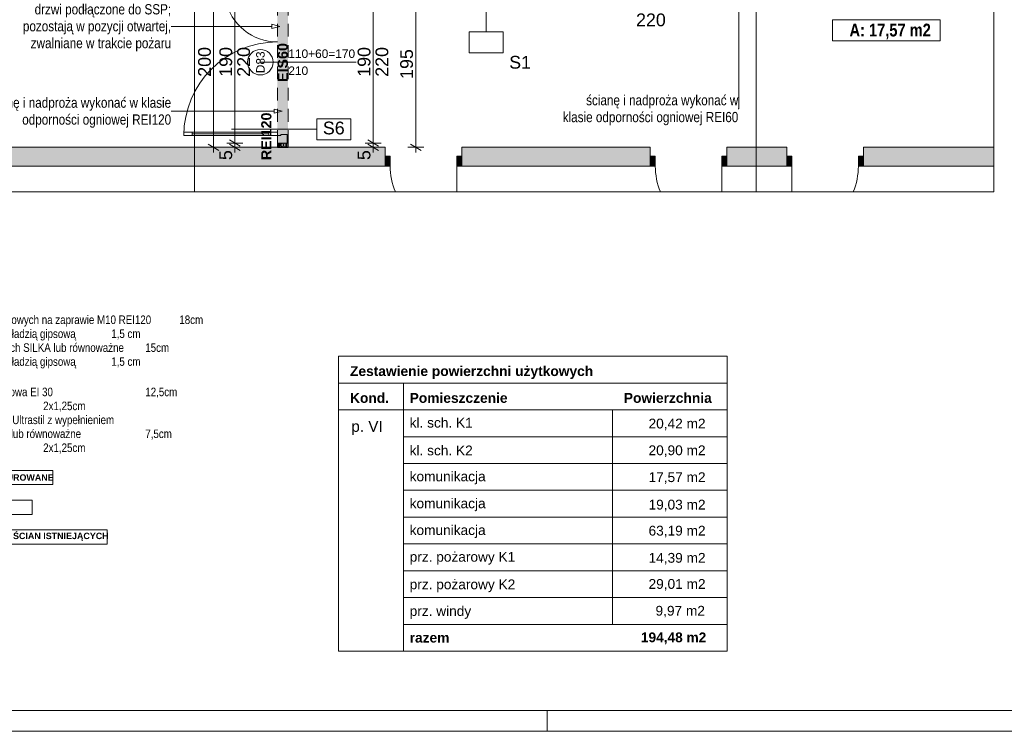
# Paper-space layout 'A-36 RZUT - PIĘTRO 6' of a CAD drawing. Header units: millimetres. Extents: x 0 to 800, y 0 to 500.
# Tile 6 of 17: x 316 to 547, y 0 to 167. Entities that reach past the tile are written whole.
import ezdxf
from ezdxf.xclip import XClip

# ---------------------------------------------------------------- set-up
doc = ezdxf.new("R2010")
doc.units = ezdxf.units.MM
doc.header["$MEASUREMENT"] = 0
doc.header["$XCLIPFRAME"] = 0
for name, pattern in [('DASHDOTX2', [1000, 500, -250, 0, -250]), ('Przer. długie kreski', [2.5, 1.5, -1]), ('PRZERYWANA_DU_A', [550, 350.0000000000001, -199.9999999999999])]:
    doc.linetypes.add(name, pattern=pattern)
for name, color, linetype, lineweight in [('0_Nr_pióra__1', 7, 'Continuous', 20), ('0_Nr_pióra__2', 8, 'Continuous', 13), ('A_Arkusz_Nr_pióra__1', 7, 'Continuous', 20), ('A_strefy_Nr_pióra__1', 7, 'Continuous', 20), ('A_wymiary_Nr_pióra__1', 7, 'Continuous', 20), ('A_wymiary_Nr_pióra__2', 8, 'Continuous', 13), ('A_ściany proj_Nr_pióra__1', 7, 'Continuous', 20), ('A_ściany_Nr_pióra__1', 7, 'Continuous', 20), ('AR ZAMUROWANIA_Nr_pióra__1', 7, 'Continuous', 20), ('Drzwi Archicad_Nr_pióra__1', 7, 'Continuous', 20), ('Drzwi Archicad_Nr_pióra__3', 252, 'Continuous', 13), ('Znaczniki drzwi Archicada_Nr_pióra__3', 252, 'Continuous', 13)]:
    doc.layers.add(name, color=color, linetype=linetype, lineweight=lineweight)
for name, color, linetype, lineweight, true_color in [('A_Arkusz_Nr_pióra__237', 7, 'Continuous', 5, 0x343434), ('A_opis ścian_Nr_pióra__19', 7, 'Continuous', 5, 0x191919), ('A_opis_Nr_pióra__10', 7, 'Continuous', 13, 0x4b4b4b), ('A_opis_Nr_pióra__255', 7, 'Continuous', 15, 0x242424), ('A_opis_Nr_pióra__8', 7, 'Continuous', 13, 0x4c4c4c), ('A_osie_Nr_pióra__16', 7, 'Continuous', 5, 0x0f0f0f), ('A_ppoż proj_Nr_pióra__8', 7, 'Continuous', 13, 0x4c4c4c), ('A_ściany proj_Nr_pióra__21', 7, 'Continuous', 5, 0xb0b0b0)]:
    doc.layers.add(name, color=color, linetype=linetype, lineweight=lineweight, true_color=true_color)
for name, color, linetype in [('A_podrys', 7, 'Continuous'), ('A_ppoż proj', 7, 'Continuous'), ('A_ściany', 7, 'Continuous'), ('A_ściany proj', 7, 'Continuous'), ('Drzwi Archicad', 7, 'Continuous')]:
    doc.layers.add(name, color=color, linetype=linetype)
doc.styles.add('STYL_AUTOMATYCZNY_1', font='arial.ttf')
doc.styles.add('STYL_AUTOMATYCZNY_2', font='ARIALN.TTF')
doc.styles.add('STYL_AUTOMATYCZNY_3', font='arial.ttf')
doc.styles.add('STYL_AUTOMATYCZNY_4', font='arial.ttf')
doc.styles.add('STYL_AUTOMATYCZNY_5', font='arial.ttf')
doc.styles.add('STYL_AUTOMATYCZNY_6', font='ARIALN.TTF')
pattern_1 = [(0, (-3193.413088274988, -631.4009495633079), (0, 2), [0, -2])]

# ---------------------------------------------------------------- blocks, each defined once
blk = doc.blocks.new('Rysunek_1_1', base_point=(-3193.413088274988, -631.4009495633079))
at = {"layer": 'A_ppoż proj', "linetype": 'Continuous', "lineweight": 0, "true_color": 0x121212}
blk.add_hatch(color=250, dxfattribs=at).paths.add_polyline_path([(351.6611296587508, 269.2487192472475), (351.6611296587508, 254.1487184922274), (360.9811291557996, 254.1487184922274), (360.9811291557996, 265.2487189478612), (376.6311297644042, 265.2487189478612), (376.6311297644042, 266.2487190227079), (360.5811287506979, 266.2487190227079), (360.5811287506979, 254.5487188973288), (352.0611300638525, 254.5487188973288), (352.0611300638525, 268.2487191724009), (437.5495795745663, 268.2487191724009), (437.5495795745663, 267.1445832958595), (444.1895795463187, 267.1445832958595), (444.1895795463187, 259.82458207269), (438.7895806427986, 259.82458207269), (438.7895806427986, 188.7045828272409), (443.4495803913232, 188.7045828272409), (443.4495803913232, 181.5045830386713), (438.7895795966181, 181.5045828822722), (438.7895795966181, 177.2487186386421), (376.631129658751, 177.2484404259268), (376.631129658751, 137.2273975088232), (379.131129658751, 137.2273975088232), (379.1311343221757, 176.2484404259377), (439.7895795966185, 176.2487233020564), (439.7895795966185, 181.1045828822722), (443.8495795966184, 181.1045828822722), (443.8495789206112, 189.1045832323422), (439.7895807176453, 189.1045832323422), (439.7895807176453, 259.4245835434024), (444.5895799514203, 259.4245835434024), (444.5895799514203, 267.5445837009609), (438.5495796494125, 267.5445837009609), (438.5495796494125, 269.2487192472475), (355.6811298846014, 269.2487192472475), (355.6811298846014, 307.3881944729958), (353.1811296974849, 307.3881944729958), (353.1811296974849, 269.2487192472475)])
at = {"layer": 'A_ściany', "linetype": 'Continuous', "lineweight": 0, "true_color": 0x000000}
for points in [[(312.5960045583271, 132.8487186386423), (401.9280479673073, 132.8487186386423), (401.9280479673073, 137.2487172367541), (312.5960045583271, 137.2487172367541)], [(419.9811293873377, 132.8487186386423), (464.2349178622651, 132.8487186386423), (464.2349178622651, 137.248718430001), (419.9811293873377, 137.248718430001)], [(482.2879983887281, 132.8487186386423), (496.3280497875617, 132.8487186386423), (496.3280497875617, 137.2487189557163), (482.2879983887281, 137.2487189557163)], [(514.3811307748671, 137.248715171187), (514.3811307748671, 132.848718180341), (544.9695757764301, 132.848718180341), (544.9695757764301, 137.248715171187)]]:
    blk.add_hatch(color=18, dxfattribs=at).paths.add_polyline_path(points)
at = {"layer": 'A_ściany proj', "linetype": 'Continuous', "lineweight": 13}
h = blk.add_hatch(dxfattribs=at)
h.set_pattern_fill('gypsum_0001', color=8, style=0, pattern_type=2)
h.set_pattern_definition(pattern_1)
h.paths.add_polyline_path([(376.631129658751, 137.2273975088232), (376.8811293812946, 137.2273975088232), (376.8811293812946, 138.2484401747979), (376.631129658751, 138.2484401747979)])
h = blk.add_hatch(dxfattribs=at)
h.set_pattern_fill('gypsum_0001', color=8, style=0, pattern_type=2)
h.set_pattern_definition(pattern_1)
h.paths.add_polyline_path([(376.8811293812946, 138.2484401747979), (376.8811293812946, 137.2273975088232), (377.1311297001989, 137.2273975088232), (377.1311297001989, 138.2484401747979)])
h = blk.add_hatch(dxfattribs=at)
h.set_pattern_fill('batt_insulation_0001', color=8, style=0, pattern_type=2)
h.set_pattern_definition([(60.00000000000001, (-3193.413088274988, -631.4009495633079), (-0.5196152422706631, 0.2999999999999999), []), (120, (-3193.413088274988, -631.4009495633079), (0.519615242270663, 0.3000000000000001), [])])
h.paths.add_polyline_path([(377.1311297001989, 137.2273975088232), (378.6311298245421, 137.2273975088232), (378.6311298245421, 138.2484401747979), (377.1311297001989, 138.2484401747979)])
h = blk.add_hatch(dxfattribs=at)
h.set_pattern_fill('gypsum_0001', color=8, style=0, pattern_type=2)
h.set_pattern_definition(pattern_1)
h.paths.add_polyline_path([(378.6311298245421, 137.2273975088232), (378.8811295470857, 137.2273975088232), (378.8811295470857, 138.2484401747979), (378.6311298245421, 138.2484401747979)])
h = blk.add_hatch(dxfattribs=at)
h.set_pattern_fill('gypsum_0001', color=8, style=0, pattern_type=2)
h.set_pattern_definition(pattern_1)
h.paths.add_polyline_path([(378.8811295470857, 137.2273975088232), (379.1311298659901, 137.2273975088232), (379.1311298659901, 138.2484401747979), (378.8811295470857, 138.2484401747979)])
at = {"layer": 'Drzwi Archicad', "linetype": 'Continuous', "lineweight": 0, "true_color": 0xfdfdfd}
for points in [[(401.9280497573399, 135.1487186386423), (401.9280497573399, 132.8487186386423), (403.1280497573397, 132.8487186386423), (403.1280497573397, 135.1487186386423)], [(419.981129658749, 132.8487186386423), (419.981129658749, 135.1487186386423), (418.7811296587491, 135.1487186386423), (418.7811296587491, 132.8487186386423)], [(464.2349181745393, 135.1487186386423), (464.2349181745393, 132.8487186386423), (465.4349181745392, 132.8487186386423), (465.4349181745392, 135.1487186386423)], [(482.2879980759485, 132.8487186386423), (482.2879980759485, 135.1487186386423), (481.0879980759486, 135.1487186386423), (481.0879980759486, 132.8487186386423)], [(496.3280497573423, 132.8487186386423), (497.5280497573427, 132.8487186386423), (497.5280497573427, 135.1487186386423), (496.3280497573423, 135.1487186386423)], [(514.3811296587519, 135.1487186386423), (513.1811296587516, 135.1487186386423), (513.1811296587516, 132.8487186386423), (514.3811296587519, 132.8487186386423)]]:
    blk.add_hatch(color=7, dxfattribs=at).paths.add_polyline_path(points)
at = {"layer": '0_Nr_pióra__2', "color": 8, "linetype": 'PRZERYWANA_DU_A', "lineweight": 13, "ltscale": 2, "flags": 128}
for points in [[(544.9695795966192, 126.7487186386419), (544.9695795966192, 316.7487186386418)], [(290.8391591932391, 126.7487186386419), (360.839159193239, 126.7487186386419)], [(360.839159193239, 126.7487186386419), (544.9695795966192, 126.7487186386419)]]:
    blk.add_lwpolyline(points, dxfattribs=at)
at = {"layer": 'A_opis ścian_Nr_pióra__19', "color": 250, "linetype": 'Continuous', "lineweight": 5, "ltscale": 2, "true_color": 0x191919}
for p, q in [((425.6707694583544, 164.3580649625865), (425.6707694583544, 184.3580638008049)), ((429.6706662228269, 164.3580649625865), (421.6706711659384, 164.3580649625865)), ((421.6706711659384, 164.3580649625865), (421.6706711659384, 159.4080609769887)), ((429.6706662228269, 159.4080609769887), (429.6706662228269, 164.3580649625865)), ((421.6706711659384, 159.4080609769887), (429.6706662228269, 159.4080609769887)), ((393.8750415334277, 143.9635042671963), (385.8750464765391, 143.9635042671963)), ((385.8750464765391, 143.9635042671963), (385.8750464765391, 139.0134704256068)), ((393.8750415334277, 139.0134704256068), (393.8750415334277, 143.9635042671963)), ((385.8750464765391, 141.4884052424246), (365.8750476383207, 141.4884052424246)), ((385.8750464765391, 139.0134704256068), (393.8750415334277, 139.0134704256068))]:
    blk.add_line(p, q, dxfattribs=at)
at = {"layer": 'A_opis_Nr_pióra__255', "color": 250, "linetype": 'Continuous', "lineweight": 15, "ltscale": 2, "true_color": 0x242424}
for p, q in [((485.1106974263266, 182.8769677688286), (485.1106974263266, 146.3115660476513)), ((355.6805401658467, 165.6472541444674), (351.6562659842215, 165.6472541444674)), ((375.3491598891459, 165.6472541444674), (355.6805401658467, 165.6472541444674)), ((375.3491598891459, 165.1472483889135), (375.3491598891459, 166.1472524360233)), ((377.2151892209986, 165.6472541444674), (375.3491598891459, 166.1472524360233)), ((377.2151892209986, 165.6472541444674), (375.3491598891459, 165.1472483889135)), ((375.8919567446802, 145.2301521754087), (375.8919567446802, 146.2301487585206)), ((377.7579786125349, 145.7301504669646), (375.8919567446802, 146.2301487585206)), ((485.1106974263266, 146.3115660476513), (484.9482435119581, 146.3115660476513)), ((351.8187198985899, 145.7301504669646), (351.6562659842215, 145.7301504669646)), ((375.8919567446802, 145.7301504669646), (351.8187198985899, 145.7301504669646)), ((377.7579786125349, 145.7301504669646), (375.8919567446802, 145.2301521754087))]:
    blk.add_line(p, q, dxfattribs=at)
at = {"layer": 'A_osie_Nr_pióra__16', "color": 250, "linetype": 'DASHDOTX2', "lineweight": 5, "ltscale": 2, "true_color": 0x0f0f0f}
for p, q in [((357.1811321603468, 425.6646741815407), (357.1811321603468, 126.748717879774)), ((489.1811289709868, 425.6646741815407), (489.1811289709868, 126.748717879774))]:
    blk.add_line(p, q, dxfattribs=at)
at = {"layer": 'A_strefy_Nr_pióra__1', "color": 7, "linetype": 'Continuous', "lineweight": 20, "ltscale": 2}
for p, q in [((507.0900664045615, 167.2253000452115), (507.0900664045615, 162.2841259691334)), ((507.0900664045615, 167.2253000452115), (532.3949897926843, 167.2253000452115)), ((532.3949897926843, 167.2253000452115), (532.3949897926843, 162.2841259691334)), ((507.0900664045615, 162.2841259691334), (532.3949897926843, 162.2841259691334))]:
    blk.add_line(p, q, dxfattribs=at)
at = {"layer": 'A_wymiary_Nr_pióra__1', "color": 7, "linetype": 'Continuous', "lineweight": 20, "ltscale": 2}
for p, q in [((365.3811325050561, 138.9701269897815), (367.8811314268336, 137.5267540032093)), ((397.8811259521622, 138.9701269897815), (400.3811323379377, 137.5267540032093)), ((360.381127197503, 137.9704065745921), (362.8811261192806, 136.5270335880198)), ((365.3811325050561, 137.9704065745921), (367.8811314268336, 136.5270335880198)), ((397.8811259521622, 137.9704065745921), (400.3811323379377, 136.5270335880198)), ((407.8811291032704, 137.9704065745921), (410.3811280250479, 136.5270335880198))]:
    blk.add_line(p, q, dxfattribs=at)
at = {"layer": 'A_wymiary_Nr_pióra__2', "color": 8, "linetype": 'Continuous', "lineweight": 13, "ltscale": 2}
for p, q in [((361.6311303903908, 137.2487200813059), (361.6311303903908, 177.2484415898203)), ((366.6311282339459, 138.2484404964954), (366.6311282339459, 176.2484375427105)), ((399.13112914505, 138.2484404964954), (399.13112914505, 176.2484375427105)), ((409.1311322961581, 137.2487200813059), (409.1311322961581, 176.2484375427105)), ((363.5061314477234, 137.2487200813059), (359.7561293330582, 137.2487200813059)), ((361.6311303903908, 136.0262217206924), (361.6311303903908, 137.2487200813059)), ((368.5061292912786, 138.2484404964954), (364.7561271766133, 138.2484404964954)), ((368.5061292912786, 137.2487200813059), (364.7561271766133, 137.2487200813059)), ((366.6311282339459, 137.2487200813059), (366.6311282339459, 138.2484404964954)), ((366.6311282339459, 136.0262217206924), (366.6311282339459, 137.2487200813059)), ((401.0061302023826, 138.2484404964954), (397.2561280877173, 138.2484404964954)), ((401.0061302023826, 137.2487200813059), (397.2561280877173, 137.2487200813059)), ((399.13112914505, 137.2487200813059), (399.13112914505, 138.2484404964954)), ((399.13112914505, 136.0262217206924), (399.13112914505, 137.2487200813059)), ((411.0061333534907, 137.2487200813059), (407.2561312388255, 137.2487200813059)), ((409.1311322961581, 136.0262217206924), (409.1311322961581, 137.2487200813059))]:
    blk.add_line(p, q, dxfattribs=at)
at = {"layer": 'A_ściany proj_Nr_pióra__1', "color": 7, "linetype": 'Continuous', "lineweight": 20, "ltscale": 2, "flags": 128}
for points in [[(376.631129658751, 138.2484401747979), (376.631129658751, 137.2273975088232)], [(379.131129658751, 137.2273975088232), (379.131129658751, 138.2484401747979)]]:
    blk.add_lwpolyline(points, dxfattribs=at)
at = {"layer": 'A_ściany proj_Nr_pióra__21', "color": 253, "linetype": 'Continuous', "lineweight": 5, "ltscale": 2, "true_color": 0xb0b0b0}
for p, q in [((376.6311313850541, 138.2484404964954), (376.881130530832, 138.2484404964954)), ((376.881130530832, 138.2484404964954), (376.881130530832, 137.2273954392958)), ((376.881130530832, 138.2484404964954), (377.1311296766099, 138.2484404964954)), ((377.1311296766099, 138.2484404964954), (377.1311296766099, 137.2273954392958)), ((377.1311296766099, 138.2484404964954), (378.6311320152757, 138.2484404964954)), ((378.6311320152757, 137.2273954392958), (378.6311320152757, 138.2484404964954)), ((378.6311320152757, 138.2484404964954), (378.8811311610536, 138.2484404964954)), ((378.8811311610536, 137.2273954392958), (378.8811311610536, 138.2484404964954)), ((378.8811311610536, 138.2484404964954), (378.9311324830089, 138.2484404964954)), ((378.9311324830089, 138.2484404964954), (379.1311303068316, 138.2484404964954))]:
    blk.add_line(p, q, dxfattribs=at)
at = {"layer": 'A_ściany proj_Nr_pióra__21', "color": 253, "linetype": 'Continuous', "lineweight": 5, "ltscale": 2, "true_color": 0xb0b0b0, "flags": 128}
for points in [[(376.8811296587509, 137.2273975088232), (376.631129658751, 137.2273975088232)], [(377.1311296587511, 137.2273975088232), (376.8811296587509, 137.2273975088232)], [(378.6311296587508, 137.2273975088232), (377.1311296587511, 137.2273975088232)], [(378.8811296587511, 137.2273975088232), (378.6311296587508, 137.2273975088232)], [(379.131129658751, 137.2273975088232), (378.8811296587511, 137.2273975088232)]]:
    blk.add_lwpolyline(points, dxfattribs=at)
at = {"layer": 'A_ściany_Nr_pióra__1', "color": 7, "linetype": 'Continuous', "lineweight": 20, "ltscale": 2}
for p, q in [((401.9280533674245, 137.2487200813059), (401.1880502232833, 137.2487200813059)), ((401.9280533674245, 135.148716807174), (401.9280533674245, 137.2487200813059)), ((419.9811280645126, 137.2487200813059), (420.7211312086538, 137.2487200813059)), ((419.9811280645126, 135.148716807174), (419.9811280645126, 137.2487200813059)), ((464.2349178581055, 137.2487200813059), (463.4949147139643, 137.2487200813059)), ((464.2349178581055, 135.148716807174), (464.2349178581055, 137.2487200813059)), ((482.2880000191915, 137.2487200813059), (483.0279956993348, 137.2487200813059)), ((482.2880000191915, 135.148716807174), (482.2880000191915, 137.2487200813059)), ((496.3280487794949, 137.2487200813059), (495.5880530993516, 137.2487200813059)), ((496.3280487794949, 135.148716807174), (496.3280487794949, 137.2487200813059)), ((514.381130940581, 137.2487200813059), (515.1211266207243, 137.2487200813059)), ((514.381130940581, 135.148716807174), (514.381130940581, 137.2487200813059)), ((401.9280533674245, 132.8487157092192), (401.9280533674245, 135.148716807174)), ((419.9811280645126, 132.8487157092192), (419.9811280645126, 135.148716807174)), ((464.2349178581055, 132.8487157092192), (464.2349178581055, 135.148716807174)), ((482.2880000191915, 132.8487157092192), (482.2880000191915, 135.148716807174)), ((496.3280487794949, 132.8487157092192), (496.3280487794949, 135.148716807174)), ((514.381130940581, 132.8487157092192), (514.381130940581, 135.148716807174)), ((401.9280533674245, 132.8487157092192), (400.9880523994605, 132.8487157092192)), ((419.9811280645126, 132.8487157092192), (420.9211290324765, 132.8487157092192)), ((464.2349178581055, 132.8487157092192), (463.2949168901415, 132.8487157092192)), ((482.2880000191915, 132.8487157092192), (483.2280009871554, 132.8487157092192)), ((496.3280487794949, 132.8487157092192), (495.3880478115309, 132.8487157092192)), ((514.381130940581, 132.8487157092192), (515.3211319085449, 132.8487157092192))]:
    blk.add_line(p, q, dxfattribs=at)
at = {"layer": 'A_ściany_Nr_pióra__1', "color": 7, "linetype": 'Continuous', "lineweight": 20, "ltscale": 2, "flags": 128}
for points in [[(401.9280497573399, 137.2487186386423), (312.5960045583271, 137.2487186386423)], [(464.2349181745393, 137.2487186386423), (419.981129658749, 137.2487186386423)], [(496.3280497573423, 137.2487186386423), (482.2879980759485, 137.2487186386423)], [(544.9695795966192, 137.2487186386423), (514.3811296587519, 137.2487186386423)], [(312.5960045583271, 132.8487186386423), (401.9280497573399, 132.8487186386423)], [(419.981129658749, 132.8487186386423), (464.2349181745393, 132.8487186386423)], [(482.2879980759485, 132.8487186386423), (496.3280497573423, 132.8487186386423)], [(514.3811296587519, 132.8487186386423), (544.9695795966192, 132.8487186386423)]]:
    blk.add_lwpolyline(points, dxfattribs=at)
at = {"layer": 'Drzwi Archicad_Nr_pióra__1', "color": 7, "linetype": 'Continuous', "lineweight": 20, "ltscale": 2}
for p, q in [((401.9280533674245, 137.2487200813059), (401.1880502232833, 137.2487200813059)), ((401.9280533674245, 137.2487200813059), (401.1880502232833, 137.2487200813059)), ((401.9280533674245, 135.148716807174), (401.9280533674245, 137.2487200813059)), ((401.9280533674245, 135.148716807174), (401.9280533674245, 137.2487200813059)), ((419.9811280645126, 135.148716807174), (419.9811280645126, 137.2487200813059)), ((419.9811280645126, 135.148716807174), (419.9811280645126, 137.2487200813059)), ((419.9811280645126, 137.2487200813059), (420.7211312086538, 137.2487200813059)), ((419.9811280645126, 137.2487200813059), (420.7211312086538, 137.2487200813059)), ((464.2349178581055, 137.2487200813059), (463.4949147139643, 137.2487200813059)), ((464.2349178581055, 137.2487200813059), (463.4949147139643, 137.2487200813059)), ((464.2349178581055, 135.148716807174), (464.2349178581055, 137.2487200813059)), ((464.2349178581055, 135.148716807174), (464.2349178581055, 137.2487200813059)), ((482.2880000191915, 135.148716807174), (482.2880000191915, 137.2487200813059)), ((482.2880000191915, 135.148716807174), (482.2880000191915, 137.2487200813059)), ((482.2880000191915, 137.2487200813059), (483.0279956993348, 137.2487200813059)), ((482.2880000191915, 137.2487200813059), (483.0279956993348, 137.2487200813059)), ((496.3280487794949, 137.2487200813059), (495.5880530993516, 137.2487200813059)), ((496.3280487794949, 137.2487200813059), (495.5880530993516, 137.2487200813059)), ((496.3280487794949, 135.148716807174), (496.3280487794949, 137.2487200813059)), ((496.3280487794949, 135.148716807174), (496.3280487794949, 137.2487200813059)), ((514.381130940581, 135.148716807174), (514.381130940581, 137.2487200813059)), ((514.381130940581, 135.148716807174), (514.381130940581, 137.2487200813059)), ((514.381130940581, 137.2487200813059), (515.1211266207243, 137.2487200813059)), ((514.381130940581, 137.2487200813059), (515.1211266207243, 137.2487200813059)), ((401.9280533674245, 135.148716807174), (403.1280477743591, 135.148716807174)), ((401.9280533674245, 132.8487157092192), (401.9280533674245, 135.148716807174)), ((401.9280533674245, 132.8487157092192), (401.9280533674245, 135.148716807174)), ((401.9280533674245, 132.8487157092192), (401.9280533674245, 135.148716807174)), ((403.1280477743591, 135.148716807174), (403.1280477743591, 132.8487157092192)), ((418.78112619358, 132.8487157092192), (418.78112619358, 135.148716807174)), ((418.78112619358, 135.148716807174), (419.9811280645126, 135.148716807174)), ((419.9811280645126, 135.148716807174), (419.9811280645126, 132.8487157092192)), ((419.9811280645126, 132.8487157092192), (419.9811280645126, 135.148716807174)), ((419.9811280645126, 132.8487157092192), (419.9811280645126, 135.148716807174)), ((464.2349178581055, 135.148716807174), (465.434919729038, 135.148716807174)), ((464.2349178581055, 132.8487157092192), (464.2349178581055, 135.148716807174)), ((464.2349178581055, 132.8487157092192), (464.2349178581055, 135.148716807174)), ((464.2349178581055, 132.8487157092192), (464.2349178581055, 135.148716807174)), ((465.434919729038, 135.148716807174), (465.434919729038, 132.8487157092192)), ((481.087998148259, 132.8487157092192), (481.087998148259, 135.148716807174)), ((481.087998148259, 135.148716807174), (482.2880000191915, 135.148716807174)), ((482.2880000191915, 135.148716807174), (482.2880000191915, 132.8487157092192)), ((482.2880000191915, 132.8487157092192), (482.2880000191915, 135.148716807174)), ((482.2880000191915, 132.8487157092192), (482.2880000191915, 135.148716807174)), ((497.5280506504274, 135.148716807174), (496.3280487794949, 135.148716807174)), ((496.3280487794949, 135.148716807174), (496.3280487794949, 132.8487157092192)), ((496.3280487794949, 132.8487157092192), (496.3280487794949, 135.148716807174)), ((496.3280487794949, 132.8487157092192), (496.3280487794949, 135.148716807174)), ((497.5280506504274, 132.8487157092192), (497.5280506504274, 135.148716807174)), ((514.381130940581, 135.148716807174), (513.1811290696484, 135.148716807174)), ((513.1811290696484, 135.148716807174), (513.1811290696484, 132.8487157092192)), ((514.381130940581, 132.8487157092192), (514.381130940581, 135.148716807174)), ((514.381130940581, 132.8487157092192), (514.381130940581, 135.148716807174)), ((514.381130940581, 132.8487157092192), (514.381130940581, 135.148716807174)), ((401.9280533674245, 132.8487157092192), (400.9880523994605, 132.8487157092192)), ((401.9280533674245, 132.8487157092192), (400.9880523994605, 132.8487157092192)), ((403.1280477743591, 132.8487157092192), (401.9280533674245, 132.8487157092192)), ((418.78112619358, 132.8487171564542), (418.78112619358, 126.7487200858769)), ((419.9811280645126, 132.8487157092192), (418.78112619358, 132.8487157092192)), ((419.9811280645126, 132.8487157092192), (420.9211290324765, 132.8487157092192)), ((419.9811280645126, 132.8487157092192), (420.9211290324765, 132.8487157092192)), ((464.2349178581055, 132.8487157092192), (463.2949168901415, 132.8487157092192)), ((464.2349178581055, 132.8487157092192), (463.2949168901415, 132.8487157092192)), ((465.434919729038, 132.8487157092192), (464.2349178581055, 132.8487157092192)), ((481.087998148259, 132.8487171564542), (481.087998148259, 126.7487200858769)), ((482.2880000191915, 132.8487157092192), (481.087998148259, 132.8487157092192)), ((482.2880000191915, 132.8487157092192), (483.2280009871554, 132.8487157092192)), ((482.2880000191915, 132.8487157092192), (483.2280009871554, 132.8487157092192)), ((496.3280487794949, 132.8487157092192), (495.3880478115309, 132.8487157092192)), ((496.3280487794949, 132.8487157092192), (495.3880478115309, 132.8487157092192)), ((496.3280487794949, 132.8487157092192), (497.5280506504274, 132.8487157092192)), ((497.5280506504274, 132.8487171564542), (497.5280506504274, 126.7487200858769)), ((513.1811290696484, 132.8487157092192), (514.381130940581, 132.8487157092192)), ((514.381130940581, 132.8487157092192), (515.3211319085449, 132.8487157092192)), ((514.381130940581, 132.8487157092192), (515.3211319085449, 132.8487157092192))]:
    blk.add_line(p, q, dxfattribs=at)
for centre, start, end in [((418.7811296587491, 132.8487186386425), 180, 202.9358129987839), ((481.0879980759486, 132.8487186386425), 180, 202.9358129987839), ((497.5280497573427, 132.8487186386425), 337.0641870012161, 0)]:
    blk.add_arc(centre, 15.65307990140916, start, end, dxfattribs=at)
at = {"layer": 'Drzwi Archicad_Nr_pióra__3', "color": 252, "linetype": 'Przer. długie kreski', "lineweight": 13, "ltscale": 2}
for p, q in [((376.6311313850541, 176.2484375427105), (376.6311313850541, 138.2484404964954)), ((379.1311303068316, 176.2484375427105), (379.1311303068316, 138.2484404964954))]:
    blk.add_line(p, q, dxfattribs=at)
at = {"layer": 'Drzwi Archicad_Nr_pióra__3', "color": 252, "linetype": 'Continuous', "lineweight": 13, "ltscale": 2}
for p, q in [((356.6311325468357, 140.8084424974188), (354.631131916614, 140.8084424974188)), ((354.631131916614, 140.8084424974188), (354.631131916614, 140.0084437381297)), ((354.631131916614, 140.0084437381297), (356.6311325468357, 140.0084437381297)), ((356.6311325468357, 140.0084437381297), (356.6311325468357, 140.8084424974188)), ((356.6311325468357, 140.4084393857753), (374.6311307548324, 140.4084393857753)), ((376.6311313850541, 140.8084424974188), (374.6311307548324, 140.8084424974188)), ((374.6311307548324, 140.8084424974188), (374.6311307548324, 140.0084437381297)), ((374.6311307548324, 140.0084437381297), (376.6311313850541, 140.0084437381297)), ((376.6311313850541, 140.0084437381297), (376.6311313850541, 140.8084424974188)), ((376.6311313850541, 138.2484404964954), (376.6311313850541, 140.0084437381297)), ((376.6311313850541, 140.0084437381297), (377.4311301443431, 140.0084437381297)), ((377.4311301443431, 140.0084437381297), (377.4311301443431, 140.248441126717)), ((377.4311301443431, 140.248441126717), (378.9311324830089, 140.248441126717)), ((378.9311324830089, 140.248441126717), (378.9311324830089, 138.2484404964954)), ((378.9311324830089, 138.2484404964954), (376.6311313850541, 138.2484404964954)), ((376.6311313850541, 138.2484404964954), (376.881130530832, 138.2484404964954)), ((376.6311313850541, 138.2484404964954), (376.881130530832, 138.2484404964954)), ((376.881130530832, 138.2484404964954), (377.1311296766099, 138.2484404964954)), ((376.881130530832, 138.2484404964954), (377.1311296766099, 138.2484404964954)), ((377.1311296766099, 138.2484404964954), (378.6311320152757, 138.2484404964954)), ((377.1311296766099, 138.2484404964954), (378.6311320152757, 138.2484404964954)), ((378.6311320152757, 138.2484404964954), (378.8811311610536, 138.2484404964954)), ((378.6311320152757, 138.2484404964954), (378.8811311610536, 138.2484404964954)), ((378.8811311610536, 138.2484404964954), (378.9311324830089, 138.2484404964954)), ((378.8811311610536, 138.2484404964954), (378.9311324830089, 138.2484404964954)), ((378.9311324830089, 138.2484404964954), (379.1311303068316, 138.2484404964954))]:
    blk.add_line(p, q, dxfattribs=at)
at = {"layer": 'Drzwi Archicad_Nr_pióra__3', "color": 252, "linetype": 'Continuous', "lineweight": 13, "ltscale": 2, "flags": 128}
for points in [[(356.631129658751, 140.4084404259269), (374.6311296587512, 140.4084404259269), (374.6311296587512, 140.8084404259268), (356.631129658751, 140.8084404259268)], [(356.631129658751, 140.0084404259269), (374.6311296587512, 140.0084404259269), (374.6311296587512, 140.4084404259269), (356.631129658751, 140.4084404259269)]]:
    blk.add_lwpolyline(points, close=True, dxfattribs=at)
at = {"layer": 'Drzwi Archicad_Nr_pióra__3', "color": 252, "linetype": 'Continuous', "lineweight": 13, "ltscale": 2}
for centre, radius, start, end in [((376.631129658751, 174.4884404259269), 12.48, 114.0909178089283, 270), ((376.6311296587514, 140.0084404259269), 21.99999999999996, 90, 180)]:
    blk.add_arc(centre, radius, start, end, dxfattribs=at)
at = {"layer": 'Znaczniki drzwi Archicada_Nr_pióra__3', "color": 252, "linetype": 'Continuous', "lineweight": 13, "ltscale": 2}
blk.add_line((372.6311301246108, 157.2484427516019), (395.1795916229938, 157.2484427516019), dxfattribs=at)
at = {"layer": 'Znaczniki drzwi Archicada_Nr_pióra__3', "color": 252, "linetype": 'Continuous', "lineweight": 13, "ltscale": 2, "flags": 128}
blk.add_lwpolyline([(372.631129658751, 160.2484404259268, 0.9999999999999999), (372.631129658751, 154.2484404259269, 0.9999999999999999)], format="xyb", close=True, dxfattribs=at)
at = {"layer": 'A_opis ścian_Nr_pióra__19', "color": 250, "linetype": 'Continuous', "lineweight": 5, "true_color": 0x191919, "attachment_point": 2, "style": 'STYL_AUTOMATYCZNY_1'}
for s, insert, char_height in [('\\A1;{\\pqc;\\fArial|b0|i0|c238|p0;\\W1.000000;S1}', (433.6706691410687, 158.7223457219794), 3.000000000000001), ('\\A1;{\\pqc;\\fArial|b0|i0|c238|p0;\\W1.000000;S6}', (389.8750445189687, 143.2777930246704), 3)]:
    blk.add_mtext(s, dxfattribs=dict(at, insert=insert, char_height=char_height))
at = {"layer": 'A_opis_Nr_pióra__10', "color": 251, "linetype": 'Continuous', "lineweight": 13, "true_color": 0x4b4b4b, "char_height": 2.400000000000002, "attachment_point": 6, "line_spacing_factor": 0.9929323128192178, "style": 'STYL_AUTOMATYCZNY_2'}
for s, insert, width in [('\\A1;{\\pqr;\\fArial Narrow|b0|i0|c238|p0;\\W1.000000;ścianę i nadproża wykonać w klasie odporności ogniowej REI60}', (484.9482413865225, 145.9743538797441), 42.19162256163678), ('\\A1;{\\pqr;\\fArial Narrow|b0|i0|c238|p0;\\W1.000000;ścianę i nadproża wykonać w klasie odporności ogniowej REI120}', (351.6562649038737, 145.3929353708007), 45.5156687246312)]:
    blk.add_mtext(s, dxfattribs=dict(at, insert=insert, width=width))
at = {"layer": 'A_opis_Nr_pióra__8', "color": 251, "linetype": 'Continuous', "lineweight": 13, "true_color": 0x4c4c4c, "insert": (351.6562649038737, 165.3447779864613), "char_height": 2.399999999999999, "width": 36.24050789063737, "attachment_point": 6, "line_spacing_factor": 0.9926302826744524, "style": 'STYL_AUTOMATYCZNY_2'}
blk.add_mtext('\\A1;{\\pqr;\\fArial Narrow|b0|i0|c238|p0;\\W1.000000;drzwi podłączone do SSP; pozostają w pozycji otwartej, zwalniane w trakcie pożaru}', dxfattribs=at)
at = {"layer": 'A_ppoż proj_Nr_pióra__8', "color": 251, "linetype": 'Continuous', "lineweight": 13, "true_color": 0x4c4c4c, "char_height": 2.399999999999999, "attachment_point": 5, "rotation": 90, "style": 'STYL_AUTOMATYCZNY_3'}
for s, insert in [('\\A1;{\\pqc;\\fArial|b1|i0|c238|p0;\\W1.000000;EIS60}', (377.8976497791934, 157.1675007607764)), ('\\A1;{\\pqc;\\fArial|b1|i0|c238|p0;\\W1.000000;REI120}', (374.0363437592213, 139.8166792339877))]:
    blk.add_mtext(s, dxfattribs=dict(at, insert=insert))
at = {"layer": 'A_strefy_Nr_pióra__1', "color": 7, "linetype": 'Continuous', "lineweight": 20, "insert": (511.0900677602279, 166.2967653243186), "char_height": 3, "attachment_point": 1, "style": 'STYL_AUTOMATYCZNY_6'}
blk.add_mtext('\\A1;{\\pql;\\fArial Narrow|b1|i0|c238|p0;\\W1.000000;A: 17,57 m2}', dxfattribs=at)
at = {"layer": 'A_wymiary_Nr_pióra__1', "color": 7, "linetype": 'Continuous', "lineweight": 20, "insert": (460.9173245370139, 165.6487231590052), "char_height": 3, "width": 6.86451, "attachment_point": 7, "style": 'STYL_AUTOMATYCZNY_5'}
blk.add_mtext('\\A1;{\\pql;\\fArial|b0|i0|c238|p0;\\W1.000000;220}', dxfattribs=at)
at = {"layer": 'A_wymiary_Nr_pióra__1', "color": 7, "linetype": 'Continuous', "lineweight": 20, "char_height": 3, "attachment_point": 7, "rotation": 90, "style": 'STYL_AUTOMATYCZNY_5'}
for s, insert, width in [('\\A1;{\\pql;\\fArial|b0|i0|c238|p0;\\W1.000000;200}', (361.0311296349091, 153.81632447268), 6.86451), ('\\A1;{\\pql;\\fArial|b0|i0|c238|p0;\\W1.000000;190}', (366.031129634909, 153.8161853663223), 6.86451), ('\\A1;{\\pql;\\fArial|b0|i0|c238|p0;\\W1.000000;220}', (370.2311298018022, 153.8161853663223), 6.86451), ('\\A1;{\\pql;\\fArial|b0|i0|c238|p0;\\W1.000000;190}', (398.5311296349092, 153.8161853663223), 6.86451), ('\\A1;{\\pql;\\fArial|b0|i0|c238|p0;\\W1.000000;220}', (402.7311298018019, 153.8161853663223), 6.86451), ('\\A1;{\\pql;\\fArial|b0|i0|c238|p0;\\W1.000000;195}', (408.531129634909, 153.31632447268), 6.86451), ('\\A1;{\\pql;\\fArial|b0|i0|c238|p0;\\W1.000000;5}', (366.031129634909, 134.2380466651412), 2.288172), ('\\A1;{\\pql;\\fArial|b0|i0|c238|p0;\\W1.000000;5}', (398.5311296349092, 134.2380466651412), 2.288172)]:
    blk.add_mtext(s, dxfattribs=dict(at, insert=insert, width=width))
at = {"layer": 'Znaczniki drzwi Archicada_Nr_pióra__3', "color": 252, "linetype": 'Continuous', "lineweight": 13, "char_height": 2, "attachment_point": 7, "style": 'STYL_AUTOMATYCZNY_4'}
for s, insert in [('\\A1;{\\pql;\\fArial CE|b0|i0|c238|p0;\\W1.000000;110+60=170}', (379.1953386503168, 158.2139877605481)), ('\\A1;{\\pql;\\fArial CE|b0|i0|c238|p0;\\W1.000000;210}', (379.1953386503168, 154.213987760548))]:
    blk.add_mtext(s, dxfattribs=dict(at, insert=insert))
at = {"layer": 'Znaczniki drzwi Archicada_Nr_pióra__3', "color": 252, "linetype": 'Continuous', "lineweight": 13, "insert": (373.6655823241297, 154.6585904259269), "char_height": 2, "attachment_point": 7, "rotation": 90, "style": 'STYL_AUTOMATYCZNY_4'}
blk.add_mtext('\\A1;{\\pql;\\fArial CE|b0|i0|c238|p0;\\W1.000000;D83}', dxfattribs=at)

psp = doc.layouts.new('A-36 RZUT - PIĘTRO 6')

# ---------------------------------------------------------------- linework, layer by layer
at = {"layer": '0_Nr_pióra__1', "color": 7, "linetype": 'Continuous', "lineweight": 20}
for p, q in [((390.9990717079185, 88.13490390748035), (482.3490717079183, 88.13490390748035)), ((390.9990717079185, 75.53490390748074), (390.9990717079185, 88.13490390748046)), ((482.3490717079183, 88.13490390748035), (482.3490717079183, 75.53490390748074)), ((390.9990717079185, 81.83490390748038), (482.3490717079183, 81.83490390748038)), ((406.2990717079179, 81.83490390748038), (406.2990717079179, 75.53490390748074)), ((390.9990717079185, 75.53490390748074), (482.3490717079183, 75.53490390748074)), ((390.9990717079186, 75.53490390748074), (482.3490717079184, 75.53490390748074)), ((390.9990717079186, 18.83490390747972), (390.9990717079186, 75.53490390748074)), ((406.299071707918, 75.53490390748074), (406.299071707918, 18.83490390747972)), ((455.3490717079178, 75.53490390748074), (455.3490717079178, 25.13490390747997)), ((482.3490717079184, 75.53490390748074), (482.3490717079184, 18.83490390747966)), ((406.299071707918, 69.23490390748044), (482.3490717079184, 69.23490390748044)), ((406.299071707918, 62.93490390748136), (482.3490717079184, 62.93490390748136)), ((406.299071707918, 56.63490390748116), (482.3490717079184, 56.63490390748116)), ((406.299071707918, 50.33490390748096), (482.3490717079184, 50.33490390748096)), ((406.299071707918, 44.03490390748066), (482.3490717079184, 44.03490390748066)), ((406.299071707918, 37.73490390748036), (482.3490717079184, 37.73490390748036)), ((406.299071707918, 31.43490390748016), (482.3490717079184, 31.43490390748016)), ((406.299071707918, 25.13490390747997), (482.3490717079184, 25.13490390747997)), ((390.9990717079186, 18.83490390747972), (482.3490717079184, 18.83490390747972))]:
    psp.add_line(p, q, dxfattribs=at)
at = {"layer": 'A_Arkusz_Nr_pióra__1', "color": 7, "linetype": 'Continuous', "lineweight": 20}
psp.add_line((795.1000000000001, 4.900001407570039), (29.89980349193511, 4.900326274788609), dxfattribs=at)
at = {"layer": 'A_Arkusz_Nr_pióra__1', "color": 7, "linetype": 'Continuous', "lineweight": 20, "flags": 128}
psp.add_lwpolyline([(-1.387778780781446e-13, 499.9999999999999), (799.9999999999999, 499.9999999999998), (800, 1.836970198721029e-14), (0, 7.388085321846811e-14)], close=True, dxfattribs=at)
at = {"layer": 'A_Arkusz_Nr_pióra__237', "color": 250, "linetype": 'Continuous', "lineweight": 5, "true_color": 0x343434}
psp.add_line((440.0000000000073, 5.067252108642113e-05), (440.0000000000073, 4.900050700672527), dxfattribs=at)
at = {"layer": 'AR ZAMUROWANIA_Nr_pióra__1', "color": 7, "linetype": 'Continuous', "lineweight": 20, "flags": 128}
for points in [[(284.2347119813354, 61.32148669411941), (323.8404604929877, 61.32148669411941), (323.8404604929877, 57.96433677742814), (284.2347119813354, 57.96433677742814)], [(284.2347119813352, 54.32146165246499), (318.9856136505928, 54.32146165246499), (318.9856136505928, 50.96431173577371), (284.2347119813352, 50.96431173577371)], [(284.2347119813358, 47.3214616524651), (336.6358566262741, 47.3214616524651), (336.6358566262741, 43.96431173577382), (284.2347119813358, 43.96431173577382)]]:
    psp.add_lwpolyline(points, close=True, dxfattribs=at)

# ---------------------------------------------------------------- block references
at = {"layer": 'A_podrys', "color": 37, "linetype": 'Continuous', "lineweight": 5, "true_color": 0x656532}
ref = psp.add_blockref('Rysunek_1_1', (-3193.413088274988, -631.4009495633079), dxfattribs=at)
XClip(ref).set_block_clipping_path([(44.06963709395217, 126.7487186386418), (544.9695795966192, 478.1668323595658)])

# ---------------------------------------------------------------- texts
at = {"layer": '0_Nr_pióra__1', "color": 7, "linetype": 'Continuous', "lineweight": 20, "insert": (273.5805370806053, 65.04185189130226), "char_height": 1.999999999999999, "attachment_point": 7, "line_spacing_factor": 0.9827442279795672, "style": 'STYL_AUTOMATYCZNY_2'}
psp.add_mtext('\\A1;{\\pql;\\fArial Narrow|b0|i0|c238|p0;\\W1.000000;S\\fArial Narrow|b0|i0|c238|p0;\\W1.000000;\\A1{\\H.66x;\\S ^ 9 ;}\\fArial Narrow|b0|i0|c238|p0;\\W1.000000;- ściana murowana z bloczków silikatowych na zaprawie M10 REI120^I18cm\\P\\pql;\\fArial Narrow|b0|i0|c238|p0;\\W1.000000;tynk gipsowy nakładany maszynowo z gładzią gipsową^I^I1,5 cm\\P\\pql;\\fArial Narrow|b0|i0|c238|p0;\\W1.000000;ściana murowana z bloczków silikatowych SILKA lub równoważne^I15cm\\P\\pql;\\fArial Narrow|b0|i0|c238|p0;\\W1.000000;tynk gipsowy nakładany maszynowo z gładzią gipsową^I^I1,5 cm\\P\\pql;\\fArial Narrow|b0|i0|c238|p0;\\W1.000000;\\P\\pql;\\fArial Narrow|b0|i0|c238|p0;\\W1.000000;S\\fArial Narrow|b0|i0|c238|p0;\\W1.000000;\\A1{\\H.66x;\\S ^ 10 ;}\\fArial Narrow|b0|i0|c238|p0;\\W1.000000;- ściana systemowa gipsowo kartonowa EI 30^I^I^I12,5cm\\P\\pql;\\fArial Narrow|b0|i0|c238|p0;\\W1.000000;2xpłyta GKF^I^I^I^I^I2x1,25cm\\P\\pql;\\fArial Narrow|b0|i0|c238|p0;\\W1.000000;Profil systemowy np. Rigips CW/UW 75 Ultrastil z wypełnieniem\\P\\pql;\\fArial Narrow|b0|i0|c238|p0;\\W1.000000;z wełny mineralnej np. Isover Aku-płyta lub równoważne^I^I7,5cm\\P\\pql;\\fArial Narrow|b0|i0|c238|p0;\\W1.000000;2xpłyta GKF^I^I^I^I^I2x1,25cm}', dxfattribs=at)
at = {"layer": '0_Nr_pióra__1', "color": 7, "linetype": 'Continuous', "lineweight": 20}
for s, insert, char_height, attachment_point, style in [('\\A1;{\\pql;\\fArial|b1|i0|c238|p0;\\W1.000000;Zestawienie powierzchni użytkowych}', (393.6990717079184, 85.80573712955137), 2.315104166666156, 1, 'STYL_AUTOMATYCZNY_3'), ('\\A1;{\\pql;\\fArial|b1|i0|c238|p0;\\W1.000000;Kond.}', (393.6990717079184, 79.50574172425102), 2.315104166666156, 1, 'STYL_AUTOMATYCZNY_3'), ('\\A1;{\\pql;\\fArial|b1|i0|c238|p0;\\W1.000000;Pomieszczenie}', (407.7151858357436, 79.50581629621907), 2.315104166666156, 1, 'STYL_AUTOMATYCZNY_3'), ('\\A1;{\\pql;\\fArial|b1|i0|c238|p0;\\W1.000000; Powierzchnia}', (457.149071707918, 79.5057371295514), 2.315104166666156, 1, 'STYL_AUTOMATYCZNY_3'), ('\\A1;{\\pql;\\fArial|b0|i0|c238|p0;\\W1.000000;p. VI}', (393.9990717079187, 72.94699576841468), 2.572337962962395, 1, 'STYL_AUTOMATYCZNY_1'), ('\\A1;{\\pql;\\fArial|b0|i0|c238|p0;\\W1.000000;kl. sch. K1}', (407.7151858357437, 73.67648855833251), 2.3, 1, 'STYL_AUTOMATYCZNY_1'), ('\\A1;{\\pqr;\\fArial|b0|i0|c238|p0;\\W1.000000;    20,42 m2}', (477.2545116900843, 73.47512145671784), 2.3, 3, 'STYL_AUTOMATYCZNY_1'), ('\\A1;{\\pql;\\fArial|b0|i0|c238|p0;\\W1.000000;kl. sch. K2}', (407.7151858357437, 67.15143492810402), 2.3, 1, 'STYL_AUTOMATYCZNY_1'), ('\\A1;{\\pqr;\\fArial|b0|i0|c238|p0;\\W1.000000;    20,90 m2}', (477.2545116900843, 67.187541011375), 2.3, 3, 'STYL_AUTOMATYCZNY_1'), ('\\A1;{\\pql;\\fArial|b0|i0|c238|p0;\\W1.000000;komunikacja}', (407.7151858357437, 61.05383303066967), 2.3, 1, 'STYL_AUTOMATYCZNY_1'), ('\\A1;{\\pqr;\\fArial|b0|i0|c238|p0;\\W1.000000;    17,57 m2}', (477.2545116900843, 60.87137583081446), 2.3, 3, 'STYL_AUTOMATYCZNY_1'), ('\\A1;{\\pql;\\fArial|b0|i0|c238|p0;\\W1.000000;komunikacja}', (407.7151858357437, 54.71875794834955), 2.3, 1, 'STYL_AUTOMATYCZNY_1'), ('\\A1;{\\pqr;\\fArial|b0|i0|c238|p0;\\W1.000000;    19,03 m2}', (477.2545116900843, 54.42108227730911), 2.3, 3, 'STYL_AUTOMATYCZNY_1'), ('\\A1;{\\pql;\\fArial|b0|i0|c238|p0;\\W1.000000;komunikacja}', (407.7151858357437, 48.4311775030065), 2.3, 1, 'STYL_AUTOMATYCZNY_1'), ('\\A1;{\\pqr;\\fArial|b0|i0|c238|p0;\\W1.000000;    63,19 m2}', (477.2545116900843, 48.30061259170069), 2.3, 3, 'STYL_AUTOMATYCZNY_1'), ('\\A1;{\\pql;\\fArial|b0|i0|c238|p0;\\W1.000000;prz. pożarowy K1}', (407.7151858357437, 42.16069512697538), 2.3, 1, 'STYL_AUTOMATYCZNY_1'), ('\\A1;{\\pqr;\\fArial|b0|i0|c238|p0;\\W1.000000;    14,39 m2}', (477.2545116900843, 41.9162838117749), 2.3, 3, 'STYL_AUTOMATYCZNY_1'), ('\\A1;{\\pql;\\fArial|b0|i0|c238|p0;\\W1.000000;prz. pożarowy K2}', (407.7151858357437, 35.68355830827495), 2.3, 1, 'STYL_AUTOMATYCZNY_1'), ('\\A1;{\\pqr;\\fArial|b0|i0|c238|p0;\\W1.000000;    29,01 m2}', (477.2545116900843, 35.77911770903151), 2.3, 3, 'STYL_AUTOMATYCZNY_1'), ('\\A1;{\\pql;\\fArial|b0|i0|c238|p0;\\W1.000000;prz. windy}', (407.7151858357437, 29.41988349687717), 2.3, 1, 'STYL_AUTOMATYCZNY_1'), ('\\A1;{\\pqr;\\fArial|b0|i0|c238|p0;\\W1.000000;     9,97 m2}', (477.106930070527, 29.48230586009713), 2.3, 3, 'STYL_AUTOMATYCZNY_1'), ('\\A1;{\\pqr;\\fArial|b1|i0|c238|p0;\\W1.000000;   194,48 m2}', (477.4275784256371, 23.23347394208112), 2.299999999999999, 3, 'STYL_AUTOMATYCZNY_3'), ('\\A1;{\\pql;\\fArial|b1|i0|c238|p0;\\W1.000000;razem }', (407.7151858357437, 23.17152500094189), 2.315104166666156, 1, 'STYL_AUTOMATYCZNY_3')]:
    psp.add_mtext(s, dxfattribs=dict(at, insert=insert, char_height=char_height, attachment_point=attachment_point, style=style))
at = {"layer": 'AR ZAMUROWANIA_Nr_pióra__1', "color": 7, "linetype": 'Continuous', "lineweight": 20, "char_height": 1.5, "attachment_point": 4, "style": 'STYL_AUTOMATYCZNY_3'}
for s, insert in [('\\A1;{\\pql;\\fArial|b1|i0|c238|p0;\\W1.000000;PROJEKTOWANE ŚCIANY MUROWANE}', (284.2347119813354, 59.63705245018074)), ('\\A1;{\\pql;\\fArial|b1|i0|c238|p0;\\W1.000000;PROJEKTOWANE OBUDOWY ŚCIAN ISTNIEJĄCYCH}', (284.2347119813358, 45.6952898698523))]:
    psp.add_mtext(s, dxfattribs=dict(at, insert=insert))

doc.saveas('drawing.dxf')
